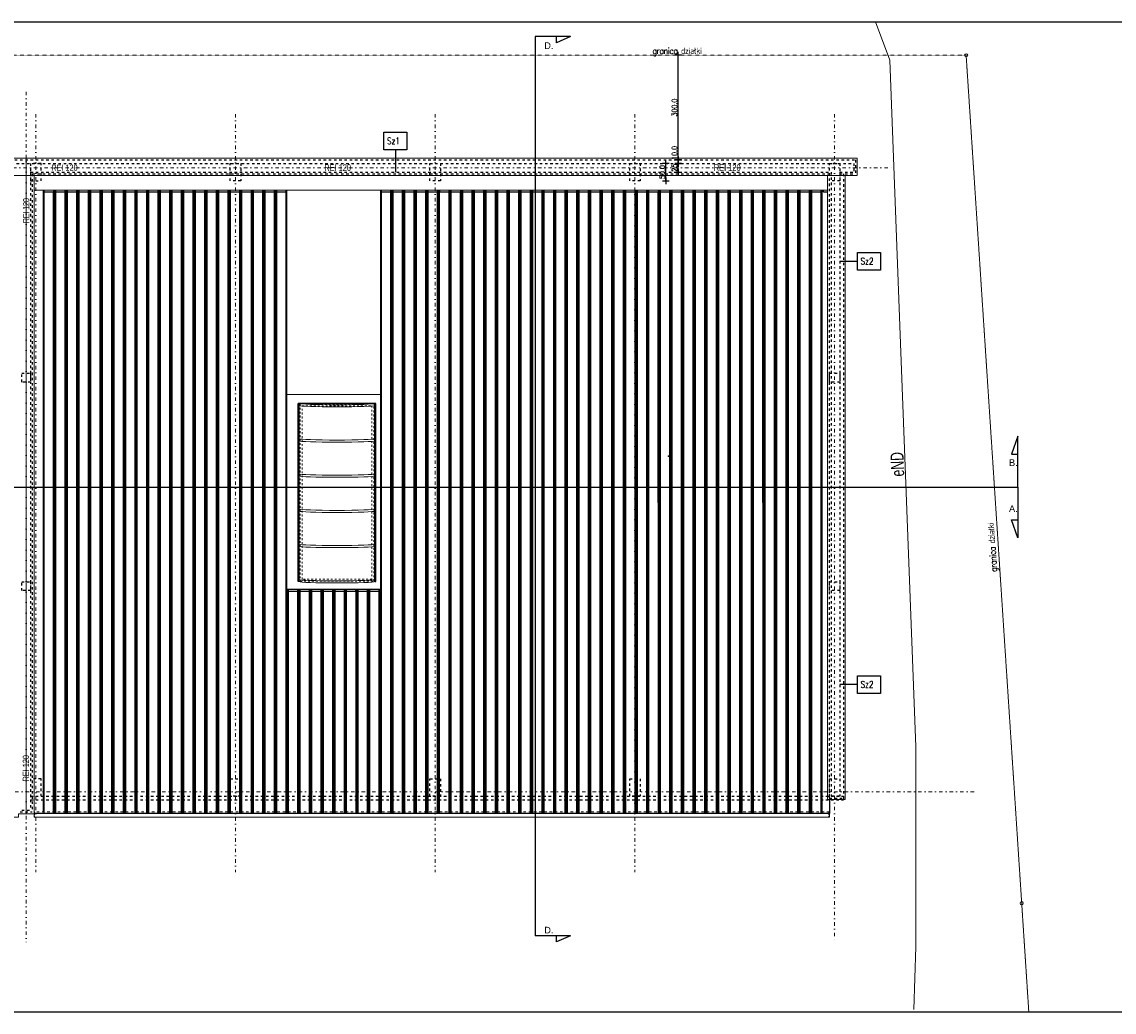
# Model space of a CAD drawing. Header units: millimetres. Extents: x 22865 to 60762, y -18816 to 15611.
# Tile 27 of 256: x 36093 to 39224, y -4656 to -1816. Entities that reach past the tile are written whole.
import ezdxf
from ezdxf.enums import TextEntityAlignment as Align

# ---------------------------------------------------------------- set-up
doc = ezdxf.new("R2010")
doc.units = ezdxf.units.MM
for name, pattern in [('1_12', [3, 1, -1, 0, -1]), ('1_OTDI', [0]), ('3_SUEP_A', [0]), ('DASHED', [15, 7, -8]), ('EGKK', [2, 1.5, -0.5]), ('EGUG', [1, 0.5, -0.5])]:
    doc.linetypes.add(name, pattern=pattern)
for name, color, linetype in [('18', 1, 'Continuous'), ('ocieplenie-styropianXPS', 7, 'Continuous'), ('OPISY', 6, 'Continuous'), ('plyty warstwowe PIR', 200, 'Continuous'), ('RAMLA', 2, 'Continuous'), ('SCIANY+ELEM-NIEWIDOCZNE', 250, 'DASHED'), ('WYMIARY', 6, 'Continuous')]:
    doc.layers.add(name, color=color, linetype=linetype)
for name, color, linetype, lineweight in [('CIENKA', 1, 'Continuous', 13), ('Kontury', 96, 'EGKK', 18), ('projekt', 6, 'Continuous', 9), ('Punkty', 7, 'Continuous', 18), ('SUEP_E_T_0', 1, 'Continuous', 0), ('SUEP_L_0', 1, '3_SUEP_A', 18)]:
    doc.layers.add(name, color=color, linetype=linetype, lineweight=lineweight)
for name, color, linetype, lineweight, plot in [('KONCEPC HALA', 145, 'Continuous', 18, False), ('OSIE SCIAN', 151, 'Continuous', 18, False), ('sciany ppozarowe', 10, 'Continuous', 18, False)]:
    doc.layers.add(name, color=color, linetype=linetype, lineweight=lineweight, plot=plot)
doc.layers.add('Uzytki', color=7, linetype='EGUG', lineweight=18, true_color=0x008000)
doc.styles.add('1-100', font='simplex.shx', dxfattribs={"width": 0.8, "height": 15})
doc.styles.add('1-50', font='simplex.shx', dxfattribs={"width": 0.8, "height": 12})
doc.dimstyles.new('1-100', dxfattribs={"dimscale": 0.5, "dimtxt": 100, "dimasz": 1, "dimexe": 0.18, "dimexo": 0.0625, "dimgap": 5, "dimtad": 1, "dimdec": 1, "dimzin": 0, "dimdsep": 46, "dimtxsty": '1-100', "dimblk1": 'K', "dimblk2": 'K', "dimsah": 1, "dimcen": 0.09, "dimse1": 1, "dimse2": 1, "dimadec": 0, "dimazin": 0, "dimtfac": 1, "dimtdec": 1, "dimtofl": 0, "dimtmove": 0, "dimatfit": 3, "dimldrblk": 'K', "dimfxl": 0, "dimtolj": 1, "dimtzin": 0, "dimarcsym": 0})

# ---------------------------------------------------------------- blocks, each defined once
blk = doc.blocks.new('EGPG_B')
at = {"linetype": 'Continuous'}
blk.add_circle((0, 0), 0.045, dxfattribs=at)
blk = doc.blocks.new('K')
for p, q in [((-19.1, 0), (19.1, 0)), ((0, -19.1), (0, 19.1))]:
    blk.add_line(p, q)
blk.add_circle((0, 0), 2.02)
blk = doc.blocks.new('*D1927')
at = {"layer": 'WYMIARY', "color": 0, "lineweight": -2}
blk.add_line((37974, -2211.7), (37974, -1912.7), dxfattribs=at)
at = {"layer": 'WYMIARY', "color": 0, "linetype": 'ByBlock', "lineweight": -2, "xscale": 0.5, "yscale": 0.5, "zscale": 0.5}
for p, rotation in [((37974, -1912.2), 90), ((37974, -2212.2), 270)]:
    blk.add_blockref('K', p, dxfattribs=dict(at, rotation=rotation))
at = {"layer": 'WYMIARY', "color": 0, "ltscale": 0.2, "insert": (37964, -2062.2), "char_height": 15, "attachment_point": 5, "rotation": 90, "style": '1-100'}
blk.add_mtext('\\A1;300.0', dxfattribs=at)
blk = doc.blocks.new('*D1929')
at = {"layer": 'WYMIARY', "color": 0, "lineweight": -2}
blk.add_line((37939, -2271.7), (37939, -2222.7), dxfattribs=at)
at = {"layer": 'WYMIARY', "color": 0, "linetype": 'ByBlock', "lineweight": -2, "xscale": 0.5, "yscale": 0.5, "zscale": 0.5}
for p, rotation in [((37939, -2222.2), 90), ((37939, -2272.2), 270)]:
    blk.add_blockref('K', p, dxfattribs=dict(at, rotation=rotation))
at = {"layer": 'WYMIARY', "color": 0, "ltscale": 0.2, "insert": (37929, -2247.2), "char_height": 15, "attachment_point": 5, "rotation": 90, "style": '1-100'}
blk.add_mtext('\\A1;50.0', dxfattribs=at)
blk = doc.blocks.new('*D1932')
at = {"layer": 'WYMIARY', "color": 0, "lineweight": -2}
blk.add_line((37974, -2246.7), (37974, -2222.7), dxfattribs=at)
at = {"layer": 'WYMIARY', "color": 0, "linetype": 'ByBlock', "lineweight": -2, "xscale": 0.5, "yscale": 0.5, "zscale": 0.5}
for p, rotation in [((37974, -2222.2), 90), ((37974, -2247.2), 270)]:
    blk.add_blockref('K', p, dxfattribs=dict(at, rotation=rotation))
at = {"layer": 'WYMIARY', "color": 0, "ltscale": 0.2, "insert": (37964, -2234.7), "char_height": 15, "attachment_point": 5, "rotation": 90, "style": '1-100'}
blk.add_mtext('\\A1;25', dxfattribs=at)
blk = doc.blocks.new('*D1933')
at = {"layer": 'WYMIARY', "color": 0, "lineweight": -2}
for p, q in [((37974, -2212.2), (37974, -2172.4)), ((37974, -2221.7), (37974, -2212.7))]:
    blk.add_line(p, q, dxfattribs=at)
at = {"layer": 'WYMIARY', "color": 0, "linetype": 'ByBlock', "lineweight": -2, "xscale": 0.5, "yscale": 0.5, "zscale": 0.5}
for p, rotation in [((37974, -2212.2), 90), ((37974, -2222.2), 270)]:
    blk.add_blockref('K', p, dxfattribs=dict(at, rotation=rotation))
at = {"layer": 'WYMIARY', "color": 0, "ltscale": 0.2, "insert": (37964, -2192.1), "char_height": 15, "attachment_point": 5, "rotation": 90, "style": '1-100'}
blk.add_mtext('\\A1;10.0', dxfattribs=at)

msp = doc.modelspace()

# ---------------------------------------------------------------- linework, layer by layer
at = {"layer": '18', "color": 9}
for p, q in [((36154.76, -4082.23), (36154.76, -2298.85)), ((36157.36, -4086.73), (36157.36, -2303.35)), ((38383.34, -2303.34), (38383.34, -4086.73)), ((38385.94, -2298.85), (38385.94, -4086.73)), ((37121.43, -3444.4), (36852.51, -3444.4))]:
    msp.add_line(p, q, dxfattribs=at)
at = {"layer": '18'}
for p, q in [((36884.99, -3421.61), (36884.99, -2910.53)), ((37107.95, -2910.53), (36884.99, -2910.53)), ((36888.31, -3421.61), (36888.31, -2910.53)), ((37104.63, -3421.61), (37104.63, -2910.53)), ((37107.95, -3421.61), (37107.95, -2910.53)), ((36888.31, -3421.61), (36884.99, -3421.61)), ((37104.63, -3421.61), (37107.95, -3421.61))]:
    msp.add_line(p, q, dxfattribs=at)
at = {"layer": 'CIENKA', "color": 251}
for p, q in [((36183.16, -2303.35), (36183.23, -4086.73)), ((36185.84, -2298.85), (36185.84, -4086.73)), ((36188.09, -4086.73), (36188.09, -2298.85)), ((36188.09, -4086.73), (36188.09, -2298.85)), ((36188.09, -2298.85), (36188.09, -4086.73)), ((36190.69, -4086.73), (36190.69, -2303.35)), ((36190.69, -2303.35), (36190.69, -4086.73)), ((36216.49, -2303.35), (36216.57, -4086.73)), ((36219.17, -2298.85), (36219.17, -4086.73)), ((36221.43, -2298.85), (36221.43, -4086.73)), ((36221.43, -4086.73), (36221.43, -2303.35)), ((36221.43, -4086.73), (36221.43, -2303.35)), ((36224.03, -4086.73), (36224.03, -2303.35)), ((36224.03, -2303.35), (36224.03, -4086.73)), ((36249.9, -2303.35), (36249.9, -4086.73)), ((36252.5, -2298.85), (36252.5, -4086.73)), ((36254.76, -2298.85), (36254.76, -4086.73)), ((36257.36, -2303.35), (36257.36, -4086.73)), ((36283.24, -2303.35), (36283.24, -4086.73)), ((36285.84, -2298.85), (36285.84, -4086.73)), ((36288.09, -2298.85), (36288.09, -4086.73)), ((36290.69, -2303.35), (36290.69, -4086.73)), ((36316.49, -2303.35), (36316.57, -4086.73)), ((36319.17, -2298.85), (36319.17, -4086.73)), ((36321.43, -4086.73), (36321.43, -2298.85)), ((36321.43, -2298.85), (36321.43, -4086.73)), ((36324.03, -4086.73), (36324.03, -2303.35)), ((36324.03, -2303.35), (36324.03, -4086.73)), ((36349.9, -2303.35), (36349.9, -4086.73)), ((36352.5, -2298.85), (36352.5, -4086.73)), ((36354.76, -2298.85), (36354.76, -4086.73)), ((36357.36, -2303.35), (36357.36, -4086.73)), ((36383.24, -2303.35), (36383.24, -4086.73)), ((36385.84, -2298.85), (36385.84, -4086.73)), ((36388.09, -2298.85), (36388.09, -4086.73)), ((36390.69, -2303.35), (36390.69, -4086.73)), ((36416.49, -2303.35), (36416.57, -4086.73)), ((36419.18, -2298.85), (36419.18, -4086.73)), ((36421.43, -4086.73), (36421.43, -2298.85)), ((36421.43, -2298.85), (36421.43, -4086.73)), ((36424.03, -4086.73), (36424.03, -2303.35)), ((36424.03, -2303.35), (36424.03, -4086.73)), ((36449.91, -2303.35), (36449.91, -4086.73)), ((36452.51, -2298.85), (36452.51, -4086.73)), ((36454.76, -2298.85), (36454.76, -4086.73)), ((36457.36, -2303.35), (36457.36, -4086.73)), ((36483.24, -2303.35), (36483.24, -4086.73)), ((36485.84, -2298.85), (36485.84, -4086.73)), ((36488.1, -2298.85), (36488.1, -4086.73)), ((36490.7, -2303.35), (36490.7, -4086.73)), ((36516.49, -2303.35), (36516.57, -4086.73)), ((36519.18, -2298.85), (36519.18, -4086.73)), ((36521.43, -4086.73), (36521.43, -2298.85)), ((36521.43, -2298.85), (36521.43, -4086.73)), ((36524.03, -4086.73), (36524.03, -2303.35)), ((36524.03, -2303.35), (36524.03, -4086.73)), ((36549.91, -2303.35), (36549.91, -4086.73)), ((36552.51, -2298.85), (36552.51, -4086.73)), ((36554.76, -2298.85), (36554.76, -4086.73)), ((36557.36, -2303.35), (36557.36, -4086.73)), ((36583.24, -2303.35), (36583.24, -4086.73)), ((36585.84, -2298.85), (36585.84, -4086.73)), ((36588.1, -2298.85), (36588.1, -4086.73)), ((36590.7, -2303.35), (36590.7, -4086.73)), ((36616.49, -2303.35), (36616.57, -4086.73)), ((36619.18, -2298.85), (36619.18, -4086.73)), ((36621.43, -4086.73), (36621.43, -2298.85)), ((36621.43, -2298.85), (36621.43, -4086.73)), ((36624.03, -4086.73), (36624.03, -2303.35)), ((36624.03, -2303.35), (36624.03, -4086.73)), ((36649.91, -2303.35), (36649.91, -4086.73)), ((36652.51, -2298.85), (36652.51, -4086.73)), ((36654.76, -2298.85), (36654.76, -4086.73)), ((36657.36, -2303.35), (36657.36, -4086.73)), ((36683.24, -2303.35), (36683.24, -4086.73)), ((36685.84, -2298.85), (36685.84, -4086.73)), ((36688.1, -2298.85), (36688.1, -4086.73)), ((36690.7, -2303.35), (36690.7, -4086.73)), ((36716.49, -2303.35), (36716.57, -4086.73)), ((36719.18, -2298.85), (36719.18, -4086.73)), ((36721.43, -4086.73), (36721.43, -2298.85)), ((36721.43, -2298.85), (36721.43, -4086.73)), ((36724.03, -4086.73), (36724.03, -2303.35)), ((36724.03, -2303.35), (36724.03, -4086.73)), ((36749.91, -2303.35), (36749.91, -4086.73)), ((36752.51, -2298.85), (36752.51, -4086.73)), ((36754.76, -2298.85), (36754.76, -4086.73)), ((36757.36, -2303.35), (36757.36, -4086.73)), ((36783.24, -2303.35), (36783.24, -4086.73)), ((36785.84, -2298.85), (36785.84, -4086.73)), ((36788.09, -2298.85), (36788.09, -4086.73)), ((36790.69, -2303.35), (36790.69, -4086.73)), ((36816.57, -2303.35), (36816.57, -4086.73)), ((36819.17, -2298.85), (36819.17, -4086.73)), ((36821.42, -2298.85), (36821.42, -4086.73)), ((36824.02, -2303.35), (36824.02, -4086.73)), ((36849.91, -2301.85), (36849.91, -4086.73)), ((37124.03, -2301.85), (37124.03, -4086.73)), ((37149.91, -2303.34), (37149.91, -4086.73)), ((37152.51, -2298.85), (37152.51, -4086.73)), ((37154.77, -2298.85), (37154.77, -4086.73)), ((37157.37, -2303.35), (37157.37, -4086.73)), ((37183.25, -2303.34), (37183.25, -4086.73)), ((37185.85, -2298.85), (37185.85, -4086.73)), ((37188.1, -2298.85), (37188.1, -4086.73)), ((37190.7, -2303.35), (37190.7, -4086.73)), ((37216.59, -2303.34), (37216.59, -4086.73)), ((37219.19, -2298.85), (37219.19, -4086.73)), ((37221.44, -2298.85), (37221.44, -4086.73)), ((37224.04, -2303.35), (37224.04, -4086.73)), ((37249.92, -2303.34), (37249.92, -4086.73)), ((37252.52, -2298.85), (37252.52, -4086.73)), ((37254.77, -2298.85), (37254.77, -4086.73)), ((37257.37, -2303.35), (37257.37, -4086.73)), ((37283.26, -2303.34), (37283.26, -4086.73)), ((37285.86, -2298.85), (37285.86, -4086.73)), ((37288.11, -2298.85), (37288.11, -4086.73)), ((37290.71, -2303.35), (37290.71, -4086.73)), ((37316.58, -2303.35), (37316.66, -4086.73)), ((37319.19, -2298.85), (37319.19, -4086.73)), ((37321.44, -4086.73), (37321.44, -2298.85)), ((37321.44, -2298.85), (37321.44, -4086.73)), ((37324.04, -4086.73), (37324.04, -2303.35)), ((37324.04, -2303.35), (37324.04, -4086.73)), ((37349.93, -2303.34), (37349.93, -4086.73)), ((37352.53, -2298.85), (37352.53, -4086.73)), ((37354.78, -2298.85), (37354.78, -4086.73)), ((37357.38, -2303.35), (37357.38, -4086.73)), ((37383.26, -2303.34), (37383.26, -4086.73)), ((37385.86, -2298.85), (37385.86, -4086.73)), ((37388.12, -2298.85), (37388.12, -4086.73)), ((37390.72, -2303.35), (37390.72, -4086.73)), ((37416.59, -2303.35), (37416.66, -4086.73)), ((37419.2, -2298.85), (37419.2, -4086.73)), ((37421.45, -4086.73), (37421.45, -2298.85)), ((37421.45, -2298.85), (37421.45, -4086.73)), ((37424.05, -4086.73), (37424.05, -2303.35)), ((37424.05, -2303.35), (37424.05, -4086.73)), ((37449.93, -2303.34), (37449.93, -4086.73)), ((37452.53, -2298.85), (37452.53, -4086.73)), ((37454.79, -2298.85), (37454.79, -4086.73)), ((37457.39, -2303.35), (37457.39, -4086.73)), ((37483.27, -2303.34), (37483.27, -4086.73)), ((37485.87, -2298.85), (37485.87, -4086.73)), ((37488.12, -2298.85), (37488.12, -4086.73)), ((37490.72, -2303.35), (37490.72, -4086.73)), ((37516.6, -2303.35), (37516.67, -4086.73)), ((37519.2, -2298.85), (37519.2, -4086.73)), ((37521.46, -4086.73), (37521.46, -2298.85)), ((37521.46, -2298.85), (37521.46, -4086.73)), ((37524.06, -4086.73), (37524.06, -2303.35)), ((37524.06, -2303.35), (37524.06, -4086.73)), ((37549.94, -2303.34), (37549.94, -4086.73)), ((37552.54, -2298.85), (37552.54, -4086.73)), ((37554.79, -2298.85), (37554.79, -4086.73)), ((37557.39, -2303.35), (37557.39, -4086.73)), ((37583.28, -2303.34), (37583.28, -4086.73)), ((37585.88, -2298.85), (37585.88, -4086.73)), ((37588.13, -2298.85), (37588.13, -4086.73)), ((37590.73, -2303.35), (37590.73, -4086.73)), ((37616.6, -2303.35), (37616.68, -4086.73)), ((37619.21, -2298.85), (37619.21, -4086.73)), ((37621.47, -4086.73), (37621.47, -2298.85)), ((37621.47, -2298.85), (37621.47, -4086.73)), ((37624.07, -4086.73), (37624.07, -2303.35)), ((37624.07, -2303.35), (37624.07, -4086.73)), ((37649.95, -2303.34), (37649.95, -4086.73)), ((37652.55, -2298.85), (37652.55, -4086.73)), ((37654.8, -2298.85), (37654.8, -4086.73)), ((37657.4, -2303.35), (37657.4, -4086.73)), ((37683.29, -2303.34), (37683.29, -4086.73)), ((37685.89, -2298.85), (37685.89, -4086.73)), ((37688.14, -2298.85), (37688.14, -4086.73)), ((37690.74, -2303.35), (37690.74, -4086.73)), ((37716.61, -2303.35), (37716.69, -4086.73)), ((37719.22, -2298.85), (37719.22, -4086.73)), ((37721.47, -4086.73), (37721.47, -2298.85)), ((37721.47, -2298.85), (37721.47, -4086.73)), ((37724.07, -4086.73), (37724.07, -2303.35)), ((37724.07, -2303.35), (37724.07, -4086.73)), ((37749.96, -2303.34), (37749.96, -4086.73)), ((37752.56, -2298.85), (37752.56, -4086.73)), ((37754.81, -2298.85), (37754.81, -4086.73)), ((37757.41, -2303.35), (37757.41, -4086.73)), ((37783.29, -2303.34), (37783.29, -4086.73)), ((37785.89, -2298.85), (37785.89, -4086.73)), ((37788.15, -2298.85), (37788.15, -4086.73)), ((37790.75, -2303.35), (37790.75, -4086.73)), ((37816.62, -2303.35), (37816.69, -4086.73)), ((37819.23, -2298.85), (37819.23, -4086.73)), ((37821.48, -4086.73), (37821.48, -2298.85)), ((37821.48, -2298.85), (37821.48, -4086.73)), ((37824.08, -4086.73), (37824.08, -2303.35)), ((37824.08, -2303.35), (37824.08, -4086.73)), ((37849.96, -2303.34), (37849.96, -4086.73)), ((37852.56, -2298.85), (37852.56, -4086.73)), ((37854.82, -2298.85), (37854.82, -4086.73)), ((37857.42, -2303.35), (37857.42, -4086.73)), ((37883.3, -2303.34), (37883.3, -4086.73)), ((37885.9, -2298.85), (37885.9, -4086.73)), ((37888.15, -2298.85), (37888.15, -4086.73)), ((37890.75, -2303.35), (37890.75, -4086.73)), ((37916.63, -2303.35), (37916.7, -4086.73)), ((37919.23, -2298.85), (37919.23, -4086.73)), ((37921.49, -4086.73), (37921.49, -2298.85)), ((37921.49, -2298.85), (37921.49, -4086.73)), ((37924.09, -4086.73), (37924.09, -2303.35)), ((37924.09, -2303.35), (37924.09, -4086.73)), ((37949.97, -2303.34), (37949.97, -4086.73)), ((37952.57, -2298.85), (37952.57, -4086.73)), ((37954.82, -2298.85), (37954.82, -4086.73)), ((37957.42, -2303.35), (37957.42, -4086.73)), ((37983.31, -2303.34), (37983.31, -4086.73)), ((37985.91, -2298.85), (37985.91, -4086.73)), ((37988.16, -2298.85), (37988.16, -4086.73)), ((37990.76, -2303.35), (37990.76, -4086.73)), ((38016.63, -2303.35), (38016.71, -4086.73)), ((38019.24, -2298.85), (38019.24, -4086.73)), ((38021.5, -4086.73), (38021.5, -2298.85)), ((38021.5, -2298.85), (38021.5, -4086.73)), ((38024.1, -4086.73), (38024.1, -2303.35)), ((38024.1, -2303.35), (38024.1, -4086.73)), ((38049.98, -2303.34), (38049.98, -4086.73)), ((38052.58, -2298.85), (38052.58, -4086.73)), ((38054.83, -2298.85), (38054.83, -4086.73)), ((38057.43, -2303.35), (38057.43, -4086.73)), ((38083.32, -2303.34), (38083.32, -4086.73)), ((38085.92, -2298.85), (38085.92, -4086.73)), ((38088.17, -2298.85), (38088.17, -4086.73)), ((38090.77, -2303.35), (38090.77, -4086.73)), ((38116.64, -2303.35), (38116.72, -4086.73)), ((38119.25, -2298.85), (38119.25, -4086.73)), ((38121.5, -4086.73), (38121.5, -2298.85)), ((38121.5, -2298.85), (38121.5, -4086.73)), ((38124.1, -4086.73), (38124.1, -2303.35)), ((38124.1, -2303.35), (38124.1, -4086.73)), ((38149.99, -2303.34), (38149.99, -4086.73)), ((38152.59, -2298.85), (38152.59, -4086.73)), ((38154.84, -2298.85), (38154.84, -4086.73)), ((38157.44, -2303.35), (38157.44, -4086.73)), ((38183.32, -2303.34), (38183.32, -4086.73)), ((38185.92, -2298.85), (38185.92, -4086.73)), ((38188.18, -2298.85), (38188.18, -4086.73)), ((38190.78, -2303.35), (38190.78, -4086.73)), ((38216.65, -2303.35), (38216.73, -4086.73)), ((38219.26, -2298.85), (38219.26, -4086.73)), ((38221.51, -4086.73), (38221.51, -2298.85)), ((38221.51, -2298.85), (38221.51, -4086.73)), ((38224.11, -4086.73), (38224.11, -2303.35)), ((38224.11, -2303.35), (38224.11, -4086.73)), ((38249.99, -2303.34), (38249.99, -4086.73)), ((38252.59, -2298.85), (38252.59, -4086.73)), ((38254.85, -2298.85), (38254.85, -4086.73)), ((38257.45, -2303.35), (38257.45, -4086.73)), ((38283.33, -2303.34), (38283.33, -4086.73)), ((38285.93, -2298.85), (38285.93, -4086.73)), ((38288.18, -2298.85), (38288.18, -4086.73)), ((38290.78, -2303.35), (38290.78, -4086.73)), ((38316.66, -2303.35), (38316.73, -4086.73)), ((38319.26, -2298.85), (38319.26, -4086.73)), ((38321.52, -4086.73), (38321.52, -2298.85)), ((38321.52, -2298.85), (38321.52, -4086.73)), ((38324.12, -4086.73), (38324.12, -2303.35)), ((38324.12, -2303.35), (38324.12, -4086.73)), ((38350, -2303.34), (38350, -4086.73)), ((38352.6, -2298.85), (38352.6, -4086.73)), ((38354.85, -2298.85), (38354.85, -4086.73)), ((38357.45, -2303.35), (38357.45, -4086.73)), ((37124.03, -4086.73), (37124.03, -3394.66)), ((36852.51, -3446.57), (36852.51, -4086.73)), ((36854.76, -3446.57), (36854.76, -4086.73)), ((36857.36, -3446.57), (36857.36, -4086.73)), ((36883.25, -3446.57), (36883.25, -4086.73)), ((36885.85, -3446.57), (36885.85, -4086.73)), ((36888.1, -3446.57), (36888.1, -4086.73)), ((36890.7, -3446.57), (36890.7, -4086.73)), ((36916.59, -3446.57), (36916.59, -4086.73)), ((36919.19, -3446.57), (36919.19, -4086.73)), ((36921.44, -3446.57), (36921.44, -4086.73)), ((36924.04, -3446.57), (36924.04, -4086.73)), ((36949.93, -3446.57), (36949.93, -4086.73)), ((36952.53, -3446.57), (36952.53, -4086.73)), ((36954.78, -3446.57), (36954.78, -4086.73)), ((36957.38, -3446.57), (36957.38, -4086.73)), ((36983.27, -3446.57), (36983.27, -4086.73)), ((36985.87, -3446.57), (36985.87, -4086.73)), ((36988.13, -3446.57), (36988.13, -4086.73)), ((36990.73, -3446.57), (36990.73, -4086.73)), ((37016.61, -3446.57), (37016.61, -4086.73)), ((37019.21, -3446.57), (37019.21, -4086.73)), ((37021.47, -3446.57), (37021.47, -4086.73)), ((37024.07, -3446.57), (37024.07, -4086.73)), ((37049.95, -3446.57), (37049.95, -4086.73)), ((37052.55, -3446.57), (37052.55, -4086.73)), ((37054.81, -3446.57), (37054.81, -4086.73)), ((37057.41, -3446.57), (37057.41, -4086.73)), ((37083.29, -3446.57), (37083.29, -4086.73)), ((37085.89, -3446.57), (37085.89, -4086.73)), ((37088.15, -3446.57), (37088.15, -4086.73)), ((37090.75, -3446.57), (37090.75, -4086.73)), ((37116.58, -3446.57), (37116.58, -4086.73)), ((37119.17, -3446.57), (37119.17, -4086.73)), ((37121.43, -4086.73), (37121.43, -3446.57)), ((37121.43, -3446.57), (37121.43, -4086.73)), ((37121.43, -4086.73), (37121.43, -3469.97))]:
    msp.add_line(p, q, dxfattribs=at)
at = {"layer": 'CIENKA', "color": 9}
for p, q in [((36852.51, -2298.85), (36852.51, -3446.57)), ((37121.43, -2301.85), (37121.43, -3446.57)), ((37121.43, -2885.21), (36852.51, -2885.21))]:
    msp.add_line(p, q, dxfattribs=at)
at = {"layer": 'CIENKA', "color": 1, "linetype": 'DASHED'}
msp.add_line((38407.97, -4082.21), (36127.97, -4082.21), dxfattribs=at)
at = {"layer": 'CIENKA'}
for p, q in [((36127.97, -4082.21), (36127.97, -4097.21)), ((38407.97, -4097.21), (36127.97, -4097.21)), ((38407.97, -4086.73), (38407.97, -4097.21))]:
    msp.add_line(p, q, dxfattribs=at)
at = {"layer": 'CIENKA', "color": 1, "linetype": 'DASHED', "ltscale": 0.4}
for p, q in [((36128.97, -4082.21), (36128.97, -4097.21)), ((38406.47, -4082.21), (38406.47, -4097.21))]:
    msp.add_line(p, q, dxfattribs=at)
at = {"layer": 'KONCEPC HALA', "color": 3, "lineweight": -2}
msp.add_point((37947.18, -3062.21), dxfattribs=at)
at = {"layer": 'Kontury'}
for p, q in [((38799.98, -1912.21), (38959.28, -4343.84)), ((38959.28, -4343.84), (38979.67, -4656.23))]:
    msp.add_line(p, q, dxfattribs=at)
at = {"layer": 'ocieplenie-styropianXPS', "color": 8, "linetype": 'DASHED'}
for q in [(38407.97, -2252.21), (38447.97, -4042.21)]:
    msp.add_line((38407.97, -4042.21), q, dxfattribs=at)
at = {"layer": 'OPISY', "color": 3, "linetype": 'Continuous'}
for points in [[(37130.84, -2132.76), (37196.79, -2132.76), (37196.79, -2183.53), (37130.84, -2183.53)], [(38488.37, -2477.79), (38554.31, -2477.79), (38554.31, -2528.56), (38488.37, -2528.56)], [(38488.37, -3691.4), (38554.31, -3691.4), (38554.31, -3742.17), (38488.37, -3742.17)]]:
    msp.add_lwpolyline(points, close=True, dxfattribs=at)
at = {"layer": 'OSIE SCIAN', "color": 0, "linetype": '1_12', "lineweight": 15, "ltscale": 10}
for p, q in [((36105.47, -2016.69), (36105.47, -4455.21)), ((36132.97, -2080.6), (36132.97, -4255.21)), ((36705.47, -2080.6), (36705.47, -4255.21)), ((37277.97, -2080.6), (37277.97, -4255.21)), ((37850.47, -2080.6), (37850.47, -4255.21)), ((38422.97, -2080.6), (38422.97, -4455.21)), ((38822.78, -4024.71), (34734.55, -4024.71))]:
    msp.add_line(p, q, dxfattribs=at)
at = {"layer": 'OSIE SCIAN', "linetype": '1_12', "lineweight": 15, "ltscale": 10}
msp.add_line((34863.38, -2234.71), (38593.14, -2234.71), dxfattribs=at)
at = {"layer": 'plyty warstwowe PIR', "linetype": 'DASHED', "lineweight": -2}
for p, q in [((38447.97, -2252.21), (38447.97, -4047.21)), ((36117.97, -4037.21), (38447.97, -4037.21)), ((36117.97, -4047.21), (38447.97, -4047.21))]:
    msp.add_line(p, q, dxfattribs=at)
at = {"layer": 'plyty warstwowe PIR', "lineweight": -2}
for p, q in [((38407.97, -4042.21), (38407.97, -4086.73)), ((38407.97, -4086.73), (36127.97, -4086.73))]:
    msp.add_line(p, q, dxfattribs=at)
for points in [[(36153.63, -2298.85), (36154.76, -2298.85), (36157.36, -2303.35), (36183.24, -2303.35), (36185.84, -2298.85), (36188.09, -2298.85), (36190.69, -2303.35), (36216.57, -2303.35), (36219.17, -2298.85), (36221.42, -2298.85), (36224.02, -2303.35), (36249.9, -2303.35), (36252.5, -2298.85), (36253.63, -2298.85)], [(36253.63, -2298.85), (36254.76, -2298.85), (36257.36, -2303.35), (36283.24, -2303.35), (36285.84, -2298.85), (36288.09, -2298.85), (36290.69, -2303.35), (36316.57, -2303.35), (36319.17, -2298.85), (36321.42, -2298.85), (36324.02, -2303.35), (36349.9, -2303.35), (36352.5, -2298.85), (36353.63, -2298.85)], [(36353.63, -2298.85), (36354.76, -2298.85), (36357.36, -2303.35), (36383.24, -2303.35), (36385.84, -2298.85), (36388.09, -2298.85), (36390.69, -2303.35), (36416.57, -2303.35), (36419.17, -2298.85), (36421.42, -2298.85), (36424.02, -2303.35), (36449.91, -2303.35), (36452.51, -2298.85), (36453.63, -2298.85)], [(36453.63, -2298.85), (36454.76, -2298.85), (36457.36, -2303.35), (36483.24, -2303.35), (36485.84, -2298.85), (36488.09, -2298.85), (36490.69, -2303.35), (36516.57, -2303.35), (36519.17, -2298.85), (36521.42, -2298.85), (36524.02, -2303.35), (36549.91, -2303.35), (36552.51, -2298.85), (36553.63, -2298.85)], [(36553.63, -2298.85), (36554.76, -2298.85), (36557.36, -2303.35), (36583.24, -2303.35), (36585.84, -2298.85), (36588.09, -2298.85), (36590.69, -2303.35), (36616.57, -2303.35), (36619.17, -2298.85), (36621.42, -2298.85), (36624.02, -2303.35), (36649.91, -2303.35), (36652.51, -2298.85), (36653.63, -2298.85)], [(36653.63, -2298.85), (36654.76, -2298.85), (36657.36, -2303.35), (36683.24, -2303.35), (36685.84, -2298.85), (36688.09, -2298.85), (36690.69, -2303.35), (36716.57, -2303.35), (36719.17, -2298.85), (36721.42, -2298.85), (36724.02, -2303.35), (36749.91, -2303.35), (36752.51, -2298.85), (36753.63, -2298.85)], [(36753.63, -2298.85), (36754.76, -2298.85), (36757.36, -2303.35), (36783.24, -2303.35), (36785.84, -2298.85), (36788.1, -2298.85), (36790.7, -2303.35), (36816.57, -2303.35), (36819.17, -2298.85), (36821.43, -2298.85), (36824.03, -2303.35), (36849.91, -2303.35), (36852.51, -2298.85), (36853.64, -2298.85)], [(37120.38, -2298.85), (37121.51, -2298.85), (37124.11, -2303.35), (37149.99, -2303.35), (37152.59, -2298.85), (37154.84, -2298.85), (37157.44, -2303.35), (37183.32, -2303.35), (37185.92, -2298.85), (37188.17, -2298.85), (37190.77, -2303.35), (37216.66, -2303.35), (37219.26, -2298.85), (37220.38, -2298.85)], [(37220.38, -2298.85), (37221.51, -2298.85), (37224.11, -2303.35), (37249.99, -2303.35), (37252.59, -2298.85), (37254.84, -2298.85), (37257.44, -2303.35), (37283.32, -2303.35), (37285.92, -2298.85), (37288.17, -2298.85), (37290.77, -2303.35), (37316.66, -2303.35), (37319.26, -2298.85), (37320.38, -2298.85)], [(37320.38, -2298.85), (37321.51, -2298.85), (37324.11, -2303.35), (37349.99, -2303.35), (37352.59, -2298.85), (37354.84, -2298.85), (37357.44, -2303.35), (37383.32, -2303.35), (37385.92, -2298.85), (37388.17, -2298.85), (37390.77, -2303.35), (37416.66, -2303.35), (37419.26, -2298.85), (37420.38, -2298.85)], [(37420.38, -2298.85), (37421.51, -2298.85), (37424.11, -2303.35), (37449.99, -2303.35), (37452.59, -2298.85), (37454.85, -2298.85), (37457.45, -2303.35), (37483.32, -2303.35), (37485.92, -2298.85), (37488.18, -2298.85), (37490.78, -2303.35), (37516.66, -2303.35), (37519.26, -2298.85), (37520.38, -2298.85)], [(37520.38, -2298.85), (37521.51, -2298.85), (37524.11, -2303.35), (37549.99, -2303.35), (37552.59, -2298.85), (37554.85, -2298.85), (37557.45, -2303.35), (37583.32, -2303.35), (37585.92, -2298.85), (37588.18, -2298.85), (37590.78, -2303.35), (37616.66, -2303.35), (37619.26, -2298.85), (37620.39, -2298.85)], [(37620.39, -2298.85), (37621.51, -2298.85), (37624.11, -2303.35), (37649.99, -2303.35), (37652.59, -2298.85), (37654.85, -2298.85), (37657.45, -2303.35), (37683.32, -2303.35), (37685.92, -2298.85), (37688.18, -2298.85), (37690.78, -2303.35), (37716.66, -2303.35), (37719.26, -2298.85), (37720.39, -2298.85)], [(37720.39, -2298.85), (37721.51, -2298.85), (37724.11, -2303.35), (37749.99, -2303.35), (37752.59, -2298.85), (37754.85, -2298.85), (37757.45, -2303.35), (37783.32, -2303.35), (37785.92, -2298.85), (37788.18, -2298.85), (37790.78, -2303.35), (37816.66, -2303.35), (37819.26, -2298.85), (37820.39, -2298.85)], [(37820.39, -2298.85), (37821.51, -2298.85), (37824.11, -2303.35), (37849.99, -2303.35), (37852.59, -2298.85), (37854.85, -2298.85), (37857.45, -2303.35), (37883.32, -2303.35), (37885.92, -2298.85), (37888.18, -2298.85), (37890.78, -2303.35), (37916.66, -2303.35), (37919.26, -2298.85), (37920.39, -2298.85)], [(37920.39, -2298.85), (37921.51, -2298.85), (37924.11, -2303.35), (37950, -2303.35), (37952.6, -2298.85), (37954.85, -2298.85), (37957.45, -2303.35), (37983.33, -2303.35), (37985.93, -2298.85), (37988.18, -2298.85), (37990.78, -2303.35), (38016.66, -2303.35), (38019.26, -2298.85), (38020.39, -2298.85)], [(38020.39, -2298.85), (38021.52, -2298.85), (38024.12, -2303.35), (38050, -2303.35), (38052.6, -2298.85), (38054.85, -2298.85), (38057.45, -2303.35), (38083.33, -2303.35), (38085.93, -2298.85), (38088.18, -2298.85), (38090.78, -2303.35), (38116.66, -2303.35), (38119.26, -2298.85), (38120.39, -2298.85)], [(38120.39, -2298.85), (38121.52, -2298.85), (38124.12, -2303.35), (38150, -2303.35), (38152.6, -2298.85), (38154.85, -2298.85), (38157.45, -2303.35), (38183.33, -2303.35), (38185.93, -2298.85), (38188.18, -2298.85), (38190.78, -2303.35), (38216.66, -2303.35), (38219.26, -2298.85), (38220.39, -2298.85)], [(38220.39, -2298.85), (38221.52, -2298.85), (38224.12, -2303.35), (38250, -2303.35), (38252.6, -2298.85), (38254.85, -2298.85), (38257.45, -2303.35), (38283.33, -2303.35), (38285.93, -2298.85), (38288.18, -2298.85), (38290.78, -2303.35), (38316.66, -2303.35), (38319.26, -2298.85), (38320.39, -2298.85)], [(38320.39, -2298.85), (38321.52, -2298.85), (38324.12, -2303.35), (38350, -2303.35), (38352.6, -2298.85), (38354.85, -2298.85), (38357.45, -2303.35), (38383.33, -2303.35), (38385.93, -2298.85), (38388.18, -2298.85), (38390.78, -2303.35), (38402.97, -2303.35)], [(36853.64, -3444.4), (36854.76, -3444.4), (36857.36, -3448.9), (36883.24, -3448.9), (36885.84, -3444.4), (36888.1, -3444.4), (36890.7, -3448.9), (36916.57, -3448.9), (36919.17, -3444.4), (36921.43, -3444.4), (36924.03, -3448.9), (36949.91, -3448.9), (36952.51, -3444.4), (36953.64, -3444.4)], [(36953.64, -3444.4), (36954.76, -3444.4), (36957.36, -3448.9), (36983.24, -3448.9), (36985.84, -3444.4), (36988.1, -3444.4), (36990.7, -3448.9), (37016.57, -3448.9), (37019.17, -3444.4), (37021.43, -3444.4), (37024.03, -3448.9), (37049.91, -3448.9), (37052.51, -3444.4), (37053.64, -3444.4)], [(37053.64, -3444.4), (37054.76, -3444.4), (37057.36, -3448.9), (37083.24, -3448.9), (37085.84, -3444.4), (37088.1, -3444.4), (37090.7, -3448.9), (37116.57, -3448.9), (37119.17, -3444.4), (37121.43, -3444.4)]]:
    msp.add_lwpolyline(points, dxfattribs=at)
at = {"layer": 'projekt', "ltscale": 0.2}
for p, q in [((38487.97, -2207.21), (34852.97, -2207.21)), ((38487.97, -2207.21), (38487.97, -2257.21)), ((38487.97, -2257.21), (34852.97, -2257.21)), ((36127.97, -2257.21), (36127.97, -4087.21)), ((38402.97, -4046.21), (38402.97, -2257.21)), ((38452.97, -4046.21), (38452.97, -2257.21)), ((38402.97, -2298.85), (36127.97, -2298.85)), ((38402.97, -4046.21), (38452.97, -4046.21)), ((36082.97, -4087.21), (36127.97, -4087.21))]:
    msp.add_line(p, q, dxfattribs=at)
at = {"layer": 'projekt', "color": 5, "ltscale": 0.2}
for points in [[(34852.97, -2207.21), (36105.47, -2207.21), (36105.47, -4087.21), (36082.97, -4087.21), (36082.97, -4097.21), (34877.97, -4097.21), (34877.97, -2257.21), (34852.97, -2257.21), (34852.97, -2207.21)], [(36105.47, -2207.21), (38487.97, -2207.21), (38487.97, -2257.21), (38452.97, -2257.21), (38452.97, -4046.21), (38407.97, -4046.21), (38407.97, -4097.21), (36127.97, -4097.21), (36127.97, -4087.21), (36105.47, -4087.21), (36105.47, -2207.21)]]:
    msp.add_lwpolyline(points, dxfattribs=at)
at = {"layer": 'projekt', "color": 3, "linetype": 'DASHED', "ltscale": 0.75}
msp.add_lwpolyline([(37101.95, -2911.74), (36890.99, -2911.74), (36890.99, -3420.15), (37101.95, -3420.15)], close=True, dxfattribs=at)
at = {"layer": 'projekt', "color": 2, "linetype": 'DASHED', "ltscale": 0.75}
msp.add_lwpolyline([(37096.47, -3414.71), (36896.47, -3414.71), (36896.47, -2917.19), (37096.47, -2917.19)], close=True, dxfattribs=at)
at = {"layer": 'projekt', "ltscale": 0.2}
for centre in [(36996.47, -2910.53), (36996.47, -2916.53), (36996.47, -3011.81), (36996.47, -3017.81), (36996.47, -3112.65), (36996.47, -3118.65), (36996.47, -3213.49), (36996.47, -3219.49), (36996.47, -3314.33), (36996.47, -3320.33), (36996.47, -3415.61), (36996.47, -3421.61)]:
    msp.add_ellipse(centre, major_axis=(108.16, 0), ratio=0.0341738, start_param=3.1415927, end_param=6.2831853, dxfattribs=at)
at = {"layer": 'RAMLA', "color": 2}
msp.add_lwpolyline([(32935.14, -1816.23), (41899.95, -1816.23), (41899.95, -4656.23), (32935.14, -4656.23)], close=True, dxfattribs=at)
at = {"layer": 'SCIANY+ELEM-NIEWIDOCZNE', "color": 10}
for p, q in [((34857.97, -2212.21), (38482.97, -2212.21)), ((38482.97, -2212.21), (38482.97, -2252.21)), ((36122.97, -2252.21), (36122.97, -4082.21)), ((36122.97, -2252.21), (38412.97, -2252.21)), ((38437.97, -2252.21), (38482.97, -2252.21)), ((36087.97, -4082.21), (36123.03, -4082.21))]:
    msp.add_line(p, q, dxfattribs=at)
at = {"layer": 'SCIANY+ELEM-NIEWIDOCZNE', "color": 4}
for p, q in [((34862.97, -2222.21), (38477.97, -2222.21)), ((38477.97, -2222.21), (38477.97, -2247.21)), ((36117.97, -2247.21), (38412.97, -2247.21)), ((36117.97, -2247.21), (36117.97, -4077.21)), ((38412.97, -2247.21), (38412.97, -4037.21)), ((38437.97, -2247.21), (38477.97, -2247.21)), ((38437.97, -2247.21), (38437.97, -4037.21)), ((36092.97, -4077.21), (36117.97, -4077.21))]:
    msp.add_line(p, q, dxfattribs=at)
at = {"layer": 'SCIANY+ELEM-NIEWIDOCZNE', "color": 8}
for points in [[(36147.97, -2222.21), (36117.97, -2222.21), (36117.97, -2272.21), (36147.97, -2272.21)], [(36690.47, -2222.21), (36720.47, -2222.21), (36720.47, -2272.21), (36690.47, -2272.21)], [(37262.97, -2222.21), (37292.97, -2222.21), (37292.97, -2272.21), (37262.97, -2272.21)], [(37835.47, -2222.21), (37865.47, -2222.21), (37865.47, -2272.21), (37835.47, -2272.21)], [(38407.97, -2222.21), (38437.97, -2222.21), (38437.97, -2272.21), (38407.97, -2272.21)], [(38437.97, -2849.21), (38407.97, -2849.21), (38407.97, -2824.21), (38437.97, -2824.21)], [(38437.97, -3447.21), (38407.97, -3447.21), (38407.97, -3422.21), (38437.97, -3422.21)], [(36147.97, -3987.21), (36117.97, -3987.21), (36117.97, -4037.21), (36147.97, -4037.21)], [(36690.47, -3987.21), (36720.47, -3987.21), (36720.47, -4037.21), (36690.47, -4037.21)], [(37262.97, -3987.21), (37292.97, -3987.21), (37292.97, -4037.21), (37262.97, -4037.21)], [(37835.47, -3987.21), (37865.47, -3987.21), (37865.47, -4037.21), (37835.47, -4037.21)], [(38407.97, -3987.21), (38437.97, -3987.21), (38437.97, -4037.21), (38407.97, -4037.21)]]:
    msp.add_lwpolyline(points, close=True, dxfattribs=at)
at = {"layer": 'SCIANY+ELEM-NIEWIDOCZNE'}
for points in [[(36117.97, -2849.21), (36092.97, -2849.21), (36092.97, -2824.21), (36117.97, -2824.21)], [(36117.97, -3447.21), (36092.97, -3447.21), (36092.97, -3422.21), (36117.97, -3422.21)]]:
    msp.add_lwpolyline(points, close=True, dxfattribs=at)
at = {"layer": 'SUEP_L_0', "linetype": '3_SUEP_A'}
for p, q in [((38540.13, -1816.23), (38581.6, -1926.15)), ((38581.6, -1926.15), (38613.9, -2789.71)), ((38613.9, -2789.71), (38655.81, -3895.46)), ((38655.81, -3895.46), (38656.01, -4468.65)), ((38656.01, -4468.65), (38649.89, -4648.24))]:
    msp.add_line(p, q, dxfattribs=at)
at = {"layer": 'Uzytki'}
msp.add_line((34659.16, -1912.2), (38799.98, -1912.21), dxfattribs=at)
at = {"layer": 'WYMIARY', "color": 3}
for p, q in [((37665.87, -1858.45), (37564.22, -1858.45)), ((37564.22, -1858.45), (37564.22, -4436.91)), ((37665.87, -1858.45), (37625.27, -1876.25)), ((37625.27, -1876.25), (37625.27, -1858.45)), ((37163.82, -2183.53), (37163.82, -2247.21)), ((38488.37, -2503.17), (38437.97, -2503.17)), ((38948.2, -3004.05), (38930.3, -3056.21)), ((38948.2, -3150.21), (38948.2, -3004.05)), ((38930.3, -3056.21), (38948.2, -3056.21)), ((34703.95, -3150.21), (38948.2, -3150.21)), ((38948.2, -3150.21), (38948.2, -3296.37)), ((38948.2, -3296.37), (38930.3, -3244.22)), ((38930.3, -3244.22), (38948.2, -3244.22)), ((38488.37, -3716.79), (38437.97, -3716.79)), ((37665.87, -4436.91), (37564.22, -4436.91)), ((37665.87, -4436.91), (37625.27, -4454.72)), ((37625.27, -4454.72), (37625.27, -4436.91))]:
    msp.add_line(p, q, dxfattribs=at)

# ---------------------------------------------------------------- block references
at = {"layer": 'Punkty', "xscale": 100, "yscale": 100, "zscale": 100, "rotation": 311.4128218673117}
for p in [(38799.98, -1912.21), (38959.28, -4343.84)]:
    msp.add_blockref('EGPG_B', p, dxfattribs=at)

# ---------------------------------------------------------------- texts
at = {"layer": 'CIENKA', "color": 2, "char_height": 19, "width": 655.4139, "attachment_point": 1, "style": '1-50'}
for s, insert in [('{\\W1;\\fArial|b0|i0|c238|p34;D.}', (37590.49, -1875.01)), ('{\\W1;\\fArial|b0|i0|c238|p34;B.}', (38922.88, -3070.9)), ('{\\W1;\\fArial|b0|i0|c238|p34;A.}', (38922.88, -3202.83)), ('{\\W1;\\fArial|b0|i0|c238|p34;D.}', (37590.49, -4411.45))]:
    msp.add_mtext(s, dxfattribs=dict(at, insert=insert))
at = {"layer": 'Kontury', "insert": (37900.73, -1902.4), "char_height": 18, "width": 302.1591, "attachment_point": 4, "style": '1-100'}
msp.add_mtext('{\\T0.9;\\W0.9;\\Fsimplex8|c238;granica działki}', dxfattribs=at)
at = {"layer": 'Kontury', "insert": (38882.68, -3393.95), "char_height": 18, "width": 302.1591, "attachment_point": 4, "rotation": 93.74818, "style": '1-100'}
msp.add_mtext('{\\T0.9;\\W0.9;\\Fsimplex8|c238;granica działki}', dxfattribs=at)
at = {"layer": 'OPISY', "color": 3, "linetype": 'Continuous', "char_height": 19, "width": 655.4139, "attachment_point": 1, "style": '1-50'}
for s, insert in [('{\\Fsimplex,bigfont|c238;Sz1}', (37139.78, -2148.08)), ('{\\Fsimplex,bigfont|c238;Sz2}', (38497.3, -2493.11)), ('{\\Fsimplex,bigfont|c238;Sz2}', (38497.3, -3706.73))]:
    msp.add_mtext(s, dxfattribs=dict(at, insert=insert))
at = {"layer": 'projekt', "color": 10, "linetype": '1_OTDI', "lineweight": 15, "ltscale": 0.02, "insert": (36252.89, -2225.48), "char_height": 18, "width": 655.4139, "attachment_point": 3, "style": '1-50'}
msp.add_mtext('{\\fArial|b0|i0|c238|p34;REI 120}', dxfattribs=at)
at = {"layer": 'projekt', "color": 10, "linetype": '1_OTDI', "lineweight": 15, "ltscale": 0.02, "char_height": 18, "width": 655.4139, "attachment_point": 3, "rotation": 90, "style": '1-50'}
for s, insert in [('{\\T0.95;\\fArial|b0|i0|c238|p34;REI 120}', (36096.3, -2322.24)), ('{\\fArial|b0|i0|c238|p34;REI 120}', (36095.57, -3919.02))]:
    msp.add_mtext(s, dxfattribs=dict(at, insert=insert))
at = {"layer": 'sciany ppozarowe', "linetype": '1_OTDI', "lineweight": 15, "ltscale": 0.02, "char_height": 19, "width": 655.4139, "attachment_point": 3, "style": '1-50'}
for insert in [(37036.6, -2224.73), (38153.45, -2224.73)]:
    msp.add_mtext('{\\fArial|b0|i0|c238|p34;REI 120}', dxfattribs=dict(at, insert=insert))
at = {"layer": 'SUEP_E_T_0', "lineweight": 9, "width": 0.7}
msp.add_text('eND', height=37.5, rotation=92.08165, dxfattribs=at).set_placement((38602.92, -3085.09), align=Align.MIDDLE)

# ---------------------------------------------------------------- dimensions: what is measured, and where the dimension line sits
at = {"layer": 'WYMIARY'}
for base, p1, p2, override, picture, middle in [((37974.02, -1912.21), (37973, -2212.21), (37973, -1912.21), {"dimtxsty": '1-100', "dimldrblk": 'K'}, '*D1927', (37964.02, -2062.21)), ((37974.02, -2222.21), (37980.93, -2247.21), (37981.18, -2222.21), {"dimdec": 0}, '*D1932', (37964.02, -2234.71))]:
    dim = msp.add_linear_dim(base=base, p1=p1, p2=p2, angle=90, dimstyle='1-100', override=override, dxfattribs=at)
    dim.commit()
    dim.dimension.update_dxf_attribs({"geometry": picture, "text_midpoint": middle})
for base, p1, p2, picture, middle in [((37974.02, -2212.21), (37985.43, -2222.21), (37985.43, -2212.21), '*D1933', (37964.02, -2192.07)), ((37939.02, -2222.21), (37910.05, -2272.21), (37910.05, -2222.21), '*D1929', (37929.02, -2247.21))]:
    dim = msp.add_linear_dim(base=base, p1=p1, p2=p2, angle=90, dimstyle='1-100', dxfattribs=at)
    dim.commit()
    dim.dimension.update_dxf_attribs({"geometry": picture, "text_midpoint": middle})

doc.saveas('drawing.dxf')
